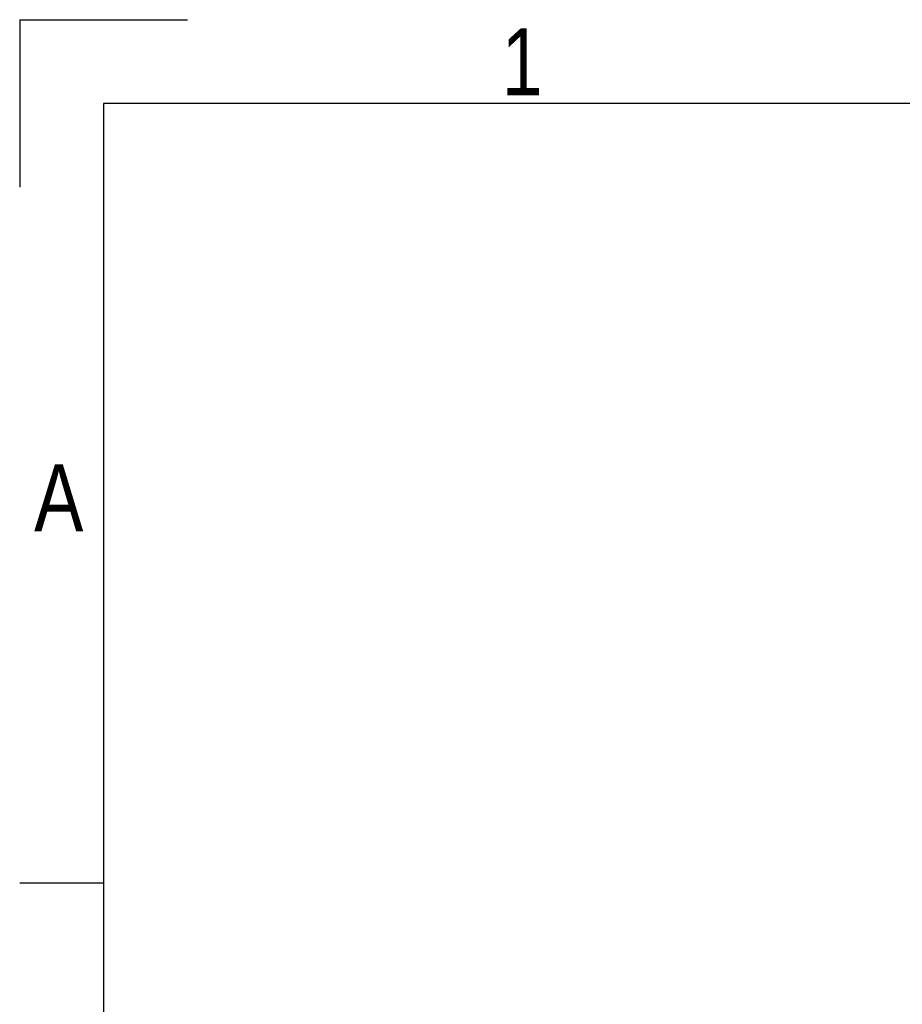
# Model space of a CAD drawing. Header units: millimetres. Extents: x 0 to 420, y 0 to 297.
# Tile 19 of 79: x 0 to 54, y 236 to 297. Entities that reach past the tile are written whole.
import ezdxf

# ---------------------------------------------------------------- set-up
doc = ezdxf.new("R2010")
doc.units = ezdxf.units.MM
doc.layers.add('CARTIGLIO', color=140, linetype='Continuous')
doc.styles.add('SLDTEXTSTYLE2', font='TXT', dxfattribs={"width": 0.821468})

msp = doc.modelspace()

# ---------------------------------------------------------------- linework, layer by layer
at = {"layer": 'CARTIGLIO', "linetype": 'Continuous'}
for p, q in [((0.0059, 296.99679), (0.0059, 286.64835)), ((0.0059, 296.99679), (10.35433, 296.99679)), ((414.8274, 291.82257), (5.18012, 291.82257)), ((5.18012, 291.82257), (5.18012, 5.171)), ((5.18012, 243.70236), (0.0059, 243.70236))]:
    msp.add_line(p, q, dxfattribs=at)

# ---------------------------------------------------------------- texts
at = {"layer": 'CARTIGLIO', "char_height": 4.13937, "attachment_point": 2, "style": 'SLDTEXTSTYLE2'}
for s, insert in [('1', (31.00754, 296.46286)), ('A', (2.41386, 269.55693))]:
    msp.add_mtext(s, dxfattribs=dict(at, insert=insert))

doc.saveas('drawing.dxf')
